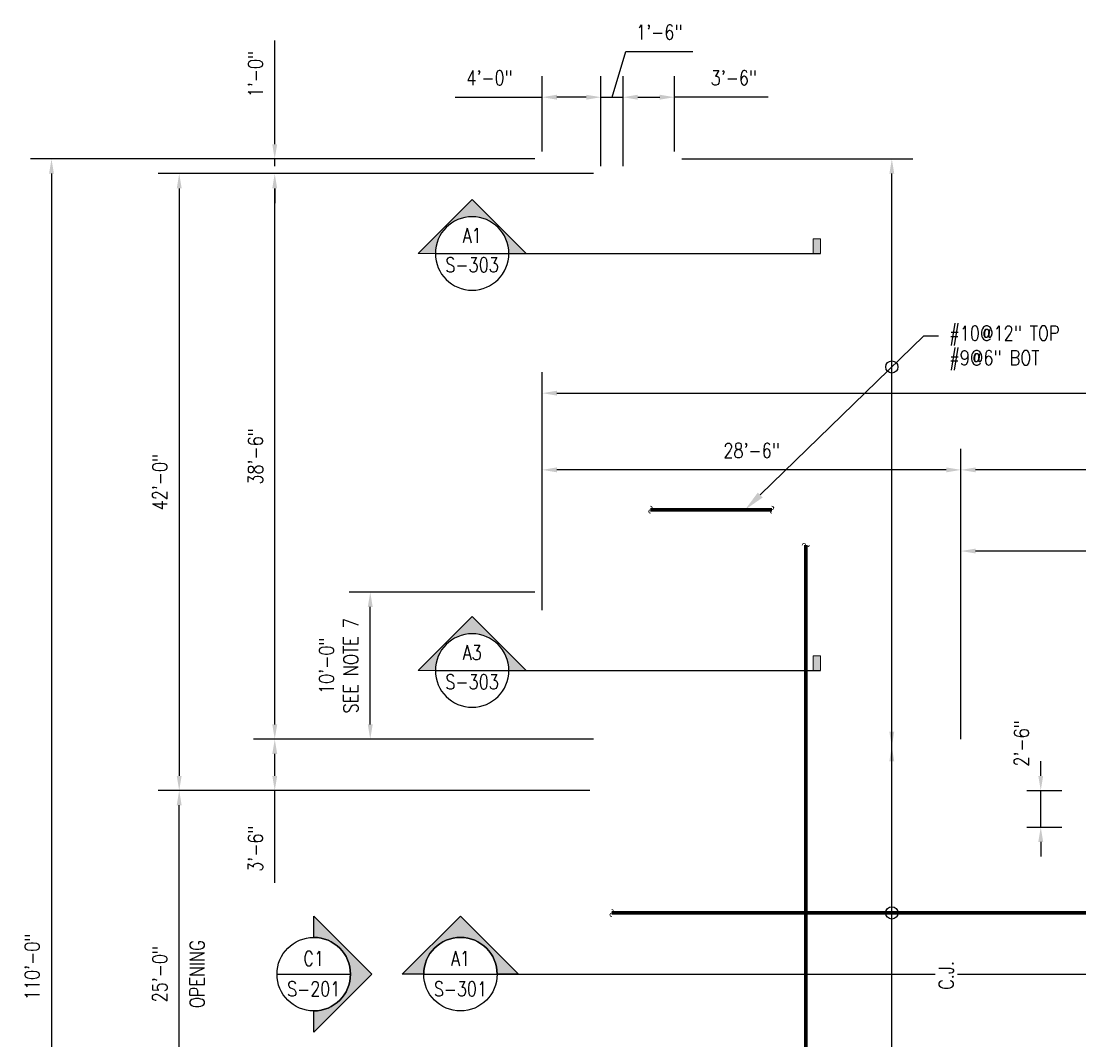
# Model space of a CAD drawing. Header units: inches. Extents: x -15987 to 28301, y -790 to 779.
# Tile 2 of 6: x -426 to 438, y -54 to 779. Entities that reach past the tile are written whole.
import ezdxf
from ezdxf import colors
from ezdxf.entities.mleader import LeaderData, LeaderLine
from ezdxf.enums import TextEntityAlignment as Align
from ezdxf.math import Vec2, Vec3

# ---------------------------------------------------------------- set-up
doc = ezdxf.new("R2010")
doc.units = ezdxf.units.IN
doc.header["$MEASUREMENT"] = 0
doc.layers.add('S-ANNO-DIMS', color=1, linetype='Continuous')
doc.layers.add('S-ANNO-TEXT', color=2, linetype='Continuous')
doc.layers.add('S-ANNO-SYMB', color=2, linetype='Continuous', lineweight=25)
doc.layers.add('S-SLAB-RBAR', color=4, linetype='Continuous', lineweight=70)
doc.styles.add('Annotative', font='romans.shx', dxfattribs={"width": 0.8, "height": 0.125})
doc.styles.add('Arial', font='romans.shx', dxfattribs={"width": 0.8})
doc.styles.add('HDRSTD', font='romans.shx', dxfattribs={"height": 3})
doc.styles.add('ROMANS', font='ROMANS.shx', dxfattribs={"width": 0.8})
doc.dimstyles.new('Annotative', dxfattribs={"dimscale": 0, "dimtxt": 0.125, "dimasz": 0.125, "dimexe": 0.179688, "dimexo": 0.0625, "dimgap": 0.09, "dimtad": 1, "dimdec": 3, "dimzin": 3, "dimdsep": 46, "dimlunit": 4, "dimtxsty": 'Annotative', "dimcen": 0.09, "dimclrt": 2, "dimazin": 2, "dimtfac": 1, "dimtdec": 3, "dimtmove": 1, "dimatfit": 3, "dimfxl": 1, "dimtfill": 1, "dimfrac": 2, "dimtolj": 1, "dimtzin": 0, "dimarcsym": 0})

# ---------------------------------------------------------------- blocks, each defined once
blk = doc.blocks.new('*D10')
at = {"layer": 'Defpoints', "color": 0, "transparency": 16777216}
for p in [(0, 666), (-400.78, -654), (0, -654)]:
    blk.add_point(p, dxfattribs=at)
at = {"layer": 'S-ANNO-DIMS', "color": 0, "lineweight": -2, "transparency": 16777216}
for p, q in [((-6, 666), (-418.03, 666)), ((-400.78, 654), (-400.78, -642)), ((-6, -654), (-418.03, -654))]:
    blk.add_line(p, q, dxfattribs=at)
at = {"layer": 'S-ANNO-DIMS', "color": 0, "transparency": 16777216}
for points in [[(-402.78, 654), (-398.78, 654), (-400.78, 666)], [(-402.78, -642), (-398.78, -642), (-400.78, -654)]]:
    blk.add_solid(points, dxfattribs=at)
at = {"layer": 'S-ANNO-DIMS', "color": 2, "transparency": 16777216, "insert": (-416.57, 6), "char_height": 12, "attachment_point": 5, "rotation": 90, "style": 'Annotative', "bg_fill": 3, "box_fill_scale": 1.25, "bg_fill_color": 256, "bg_fill_true_color": 13158600, "bg_fill_transparency": 0}
blk.add_mtext('\\A1;110\'-0"', dxfattribs=at)
blk = doc.blocks.new('*U14')
at = {"lineweight": -3}
h = blk.add_hatch(color=256, dxfattribs=at)
edge = h.paths.add_edge_path()
edge.add_line((0, 0.3125), (0, 0.4947))
edge.add_line((0, 0.4947), (0.4947, 0))
edge.add_line((0.4947, 0), (0, -0.4947))
edge.add_line((0, -0.4947), (0, -0.3125))
edge.add_arc((0, 0), 0.3125, 270, 450)
for p, q in [((0.4947, 0), (0, 0.4947)), ((-0.3125, 0), (0.3125, 0)), ((0, -0.4947), (0.4947, 0))]:
    blk.add_line(p, q, dxfattribs=at)
at = {"lineweight": -3, "flags": 128}
blk.add_lwpolyline([(0, 0.3125), (0, 0.4947), (0.4947, 0), (0, -0.4947), (0, -0.3125, 1), (0, 0.3125)], format="xyb", close=True, dxfattribs=at)
blk.add_lwpolyline([(-0.3125, 0.0156), (-0.3125, 0.0156)], dxfattribs=at)
blk.add_lwpolyline([(-0.3125, 0.0156), (-0.3125, 0.0156)], dxfattribs=at)
at = {"lineweight": -3}
blk.add_circle((0, 0), 0.3125, dxfattribs=at)
at = {"linetype": 'Continuous', "lineweight": -3, "style": 'Arial'}
blk.add_attdef('X#', text='', height=0.0938, dxfattribs=at).set_placement((0, 0.0469), align=Align.BOTTOM_CENTER)
blk.add_attdef('X-###', text='', height=0.0938, dxfattribs=at).set_placement((0, -0.0469), align=Align.TOP_CENTER)
blk = doc.blocks.new('*D18')
at = {"layer": 'Defpoints', "color": 0, "transparency": 16777216}
for p in [(342, 412), (948, 264), (342, 186)]:
    blk.add_point(p, dxfattribs=at)
at = {"layer": 'S-ANNO-DIMS', "color": 0, "lineweight": -2, "transparency": 16777216}
for p, q in [((342, 192), (342, 429.25)), ((948, 270), (948, 429.25)), ((936, 412), (354, 412))]:
    blk.add_line(p, q, dxfattribs=at)
at = {"layer": 'S-ANNO-DIMS', "color": 0, "transparency": 16777216}
for points in [[(354, 414), (354, 410), (342, 412)], [(936, 414), (936, 410), (948, 412)]]:
    blk.add_solid(points, dxfattribs=at)
at = {"layer": 'S-ANNO-DIMS', "color": 2, "transparency": 16777216, "insert": (645, 427.78), "char_height": 12, "attachment_point": 5, "style": 'Annotative', "bg_fill": 3, "box_fill_scale": 1.25, "bg_fill_color": 256, "bg_fill_true_color": 13158600, "bg_fill_transparency": 0}
blk.add_mtext('\\A1;50\'-6"', dxfattribs=at)
blk = doc.blocks.new('*D19')
at = {"layer": 'Defpoints', "color": 0, "transparency": 16777216}
for p in [(0, 412), (0, 291.33), (342, 186)]:
    blk.add_point(p, dxfattribs=at)
at = {"layer": 'S-ANNO-DIMS', "color": 0, "lineweight": -2, "transparency": 16777216}
for p, q in [((0, 297.33), (0, 429.25)), ((342, 192), (342, 429.25)), ((330, 412), (12, 412))]:
    blk.add_line(p, q, dxfattribs=at)
at = {"layer": 'S-ANNO-DIMS', "color": 0, "transparency": 16777216}
for points in [[(12, 414), (12, 410), (0, 412)], [(330, 414), (330, 410), (342, 412)]]:
    blk.add_solid(points, dxfattribs=at)
at = {"layer": 'S-ANNO-DIMS', "color": 2, "transparency": 16777216, "insert": (171, 427.78), "char_height": 12, "attachment_point": 5, "style": 'Annotative', "bg_fill": 3, "box_fill_scale": 1.25, "bg_fill_color": 256, "bg_fill_true_color": 13158600, "bg_fill_transparency": 0}
blk.add_mtext('\\A1;28\'-6"', dxfattribs=at)
blk = doc.blocks.new('*D20')
at = {"layer": 'Defpoints', "color": 0, "transparency": 16777216}
for p in [(1182, 474.67), (0, 343.83), (1182, 264)]:
    blk.add_point(p, dxfattribs=at)
at = {"layer": 'S-ANNO-DIMS', "color": 0, "lineweight": -2, "transparency": 16777216}
for p, q in [((0, 349.83), (0, 491.92)), ((1182, 270), (1182, 491.92)), ((12, 474.67), (1170, 474.67))]:
    blk.add_line(p, q, dxfattribs=at)
at = {"layer": 'S-ANNO-DIMS', "color": 0, "transparency": 16777216}
for points in [[(12, 476.67), (12, 472.67), (0, 474.67)], [(1170, 476.67), (1170, 472.67), (1182, 474.67)]]:
    blk.add_solid(points, dxfattribs=at)
at = {"layer": 'S-ANNO-DIMS', "color": 2, "transparency": 16777216, "insert": (591, 490.45), "char_height": 12, "attachment_point": 5, "style": 'Annotative', "bg_fill": 3, "box_fill_scale": 1.25, "bg_fill_color": 256, "bg_fill_true_color": 13158600, "bg_fill_transparency": 0}
blk.add_mtext('\\A1;98\'-6"', dxfattribs=at)
blk = doc.blocks.new('*D21')
at = {"layer": 'Defpoints', "color": 0, "transparency": 16777216}
for p in [(0, 716.47), (0, 666), (48, 654)]:
    blk.add_point(p, dxfattribs=at)
at = {"layer": 'S-ANNO-DIMS', "color": 0, "lineweight": -2, "transparency": 16777216}
for p, q in [((0, 672), (0, 733.72)), ((48, 660), (48, 733.72)), ((-71.15, 716.47), (0, 716.47)), ((36, 716.47), (12, 716.47))]:
    blk.add_line(p, q, dxfattribs=at)
at = {"layer": 'S-ANNO-DIMS', "color": 0, "transparency": 16777216}
for points in [[(12, 718.47), (12, 714.47), (0, 716.47)], [(36, 718.47), (36, 714.47), (48, 716.47)]]:
    blk.add_solid(points, dxfattribs=at)
at = {"layer": 'S-ANNO-DIMS', "color": 2, "transparency": 16777216, "insert": (-43.08, 732.25), "char_height": 12, "attachment_point": 5, "style": 'Annotative', "bg_fill": 3, "box_fill_scale": 1.25, "bg_fill_color": 256, "bg_fill_true_color": 13158600, "bg_fill_transparency": 0}
blk.add_mtext('\\A1;4\'-0"', dxfattribs=at)
blk = doc.blocks.new('*D22')
at = {"layer": 'Defpoints', "color": 0, "transparency": 16777216}
for p in [(66, 716.47), (48, 654), (66, 654)]:
    blk.add_point(p, dxfattribs=at)
at = {"layer": 'S-ANNO-DIMS', "color": 0, "lineweight": -2, "transparency": 16777216}
for p, q in [((57, 716.47), (68.21, 753.82)), ((68.21, 753.82), (122.97, 753.82)), ((48, 660), (48, 733.72)), ((66, 660), (66, 733.72)), ((36, 716.47), (24, 716.47)), ((48, 716.47), (66, 716.47)), ((48, 716.47), (66, 716.47)), ((78, 716.47), (90, 716.47))]:
    blk.add_line(p, q, dxfattribs=at)
at = {"layer": 'S-ANNO-DIMS', "color": 0, "transparency": 16777216}
for points in [[(36, 718.47), (36, 714.47), (48, 716.47)], [(78, 718.47), (78, 714.47), (66, 716.47)]]:
    blk.add_solid(points, dxfattribs=at)
at = {"layer": 'S-ANNO-DIMS', "color": 2, "transparency": 16777216, "insert": (95.59, 769.6), "char_height": 12, "attachment_point": 5, "style": 'Annotative', "bg_fill": 3, "box_fill_scale": 1.25, "bg_fill_color": 256, "bg_fill_true_color": 13158600, "bg_fill_transparency": 0}
blk.add_mtext('\\A1;1\'-6"', dxfattribs=at)
blk = doc.blocks.new('*D23')
at = {"layer": 'Defpoints', "color": 0, "transparency": 16777216}
for p in [(108, 716.47), (108, 666), (66, 654)]:
    blk.add_point(p, dxfattribs=at)
at = {"layer": 'S-ANNO-DIMS', "color": 0, "lineweight": -2, "transparency": 16777216}
for p, q in [((66, 660), (66, 733.72)), ((108, 672), (108, 733.72)), ((78, 716.47), (96, 716.47)), ((184.54, 716.47), (108, 716.47))]:
    blk.add_line(p, q, dxfattribs=at)
at = {"layer": 'S-ANNO-DIMS', "color": 0, "transparency": 16777216}
for points in [[(78, 718.47), (78, 714.47), (66, 716.47)], [(96, 718.47), (96, 714.47), (108, 716.47)]]:
    blk.add_solid(points, dxfattribs=at)
at = {"layer": 'S-ANNO-DIMS', "color": 2, "transparency": 16777216, "insert": (156.47, 732.25), "char_height": 12, "attachment_point": 5, "style": 'Annotative', "bg_fill": 3, "box_fill_scale": 1.25, "bg_fill_color": 256, "bg_fill_true_color": 13158600, "bg_fill_transparency": 0}
blk.add_mtext('\\A1;3\'-6"', dxfattribs=at)
blk = doc.blocks.new('*D24')
at = {"layer": 'Defpoints', "color": 0, "transparency": 16777216}
for p in [(-296.48, 150), (45, 150), (48, -150)]:
    blk.add_point(p, dxfattribs=at)
at = {"layer": 'S-ANNO-DIMS', "color": 0, "lineweight": -2, "transparency": 16777216}
for p, q in [((39, 150), (-313.73, 150)), ((-296.48, -138), (-296.48, 138)), ((42, -150), (-313.73, -150))]:
    blk.add_line(p, q, dxfattribs=at)
at = {"layer": 'S-ANNO-DIMS', "color": 0, "transparency": 16777216}
for points in [[(-298.48, 138), (-294.48, 138), (-296.48, 150)], [(-298.48, -138), (-294.48, -138), (-296.48, -150)]]:
    blk.add_solid(points, dxfattribs=at)
at = {"layer": 'S-ANNO-DIMS', "color": 2, "transparency": 16777216, "char_height": 12, "attachment_point": 5, "rotation": 90, "style": 'Annotative', "bg_fill": 3, "box_fill_scale": 1.25, "bg_fill_color": 256, "bg_fill_true_color": 13158600, "bg_fill_transparency": 0}
for s, insert in [('\\A1;OPENING', (-281.84, 0)), ('\\A1;25\'-0"', (-312.26, 0))]:
    blk.add_mtext(s, dxfattribs=dict(at, insert=insert))
blk = doc.blocks.new('*D25')
at = {"layer": 'Defpoints', "color": 0, "transparency": 16777216}
for p in [(48, 654), (-296.48, 150), (45, 150)]:
    blk.add_point(p, dxfattribs=at)
at = {"layer": 'S-ANNO-DIMS', "color": 0, "lineweight": -2, "transparency": 16777216}
for p, q in [((42, 654), (-313.73, 654)), ((-296.48, 642), (-296.48, 162)), ((39, 150), (-313.73, 150))]:
    blk.add_line(p, q, dxfattribs=at)
at = {"layer": 'S-ANNO-DIMS', "color": 0, "transparency": 16777216}
for points in [[(-298.48, 642), (-294.48, 642), (-296.48, 654)], [(-298.48, 162), (-294.48, 162), (-296.48, 150)]]:
    blk.add_solid(points, dxfattribs=at)
at = {"layer": 'S-ANNO-DIMS', "color": 2, "transparency": 16777216, "insert": (-312.26, 402), "char_height": 12, "attachment_point": 5, "rotation": 90, "style": 'Annotative', "bg_fill": 3, "box_fill_scale": 1.25, "bg_fill_color": 256, "bg_fill_true_color": 13158600, "bg_fill_transparency": 0}
blk.add_mtext('\\A1;42\'-0"', dxfattribs=at)
blk = doc.blocks.new('*D27')
at = {"layer": 'Defpoints', "color": 0, "transparency": 16777216}
for p in [(-218.46, 192), (48, 192), (45, 150)]:
    blk.add_point(p, dxfattribs=at)
at = {"layer": 'S-ANNO-DIMS', "color": 0, "lineweight": -2, "transparency": 16777216}
for p, q in [((42, 192), (-235.71, 192)), ((-218.46, 162), (-218.46, 180)), ((39, 150), (-235.71, 150)), ((-218.46, 74.51), (-218.46, 150))]:
    blk.add_line(p, q, dxfattribs=at)
at = {"layer": 'S-ANNO-DIMS', "color": 0, "transparency": 16777216}
for points in [[(-220.46, 180), (-216.46, 180), (-218.46, 192)], [(-220.46, 162), (-216.46, 162), (-218.46, 150)]]:
    blk.add_solid(points, dxfattribs=at)
at = {"layer": 'S-ANNO-DIMS', "color": 2, "transparency": 16777216, "insert": (-234.25, 102.58), "char_height": 12, "attachment_point": 5, "rotation": 90, "style": 'Annotative', "bg_fill": 3, "box_fill_scale": 1.25, "bg_fill_color": 256, "bg_fill_true_color": 13158600, "bg_fill_transparency": 0}
blk.add_mtext('\\A1;3\'-6"', dxfattribs=at)
blk = doc.blocks.new('*D28')
at = {"layer": 'Defpoints', "color": 0, "transparency": 16777216}
for p in [(-218.46, 654), (48, 654), (48, 192)]:
    blk.add_point(p, dxfattribs=at)
at = {"layer": 'S-ANNO-DIMS', "color": 0, "lineweight": -2, "transparency": 16777216}
for p, q in [((42, 654), (-235.71, 654)), ((-218.46, 204), (-218.46, 642)), ((42, 192), (-235.71, 192))]:
    blk.add_line(p, q, dxfattribs=at)
at = {"layer": 'S-ANNO-DIMS', "color": 0, "transparency": 16777216}
for points in [[(-220.46, 642), (-216.46, 642), (-218.46, 654)], [(-220.46, 204), (-216.46, 204), (-218.46, 192)]]:
    blk.add_solid(points, dxfattribs=at)
at = {"layer": 'S-ANNO-DIMS', "color": 2, "transparency": 16777216, "insert": (-234.25, 423), "char_height": 12, "attachment_point": 5, "rotation": 90, "style": 'Annotative', "bg_fill": 3, "box_fill_scale": 1.25, "bg_fill_color": 256, "bg_fill_true_color": 13158600, "bg_fill_transparency": 0}
blk.add_mtext('\\A1;38\'-6"', dxfattribs=at)
blk = doc.blocks.new('*D39')
at = {"layer": 'Defpoints', "color": 0, "transparency": 16777216}
for p in [(342, 345.68), (342, 186), (822, 186)]:
    blk.add_point(p, dxfattribs=at)
at = {"layer": 'S-ANNO-DIMS', "color": 0, "lineweight": -2, "transparency": 16777216}
for p, q in [((342, 192), (342, 362.93)), ((822, 192), (822, 362.93)), ((810, 345.68), (354, 345.68))]:
    blk.add_line(p, q, dxfattribs=at)
at = {"layer": 'S-ANNO-DIMS', "color": 0, "transparency": 16777216}
for points in [[(354, 347.68), (354, 343.68), (342, 345.68)], [(810, 347.68), (810, 343.68), (822, 345.68)]]:
    blk.add_solid(points, dxfattribs=at)
at = {"layer": 'S-ANNO-DIMS', "color": 2, "transparency": 16777216, "insert": (582, 361.46), "char_height": 12, "attachment_point": 5, "style": 'Annotative', "bg_fill": 3, "box_fill_scale": 1.25, "bg_fill_color": 256, "bg_fill_true_color": 13158600, "bg_fill_transparency": 0}
blk.add_mtext('\\A1;40\'-0"', dxfattribs=at)
blk = doc.blocks.new('*U13')
at = {"lineweight": -3}
h = blk.add_hatch(color=256, dxfattribs=at)
edge = h.paths.add_edge_path()
edge.add_line((-0.3125, 0), (-0.4947, 0))
edge.add_line((-0.4947, 0), (0, 0.4947))
edge.add_line((0, 0.4947), (0.4947, 0))
edge.add_line((0.4947, 0), (0.3125, 0))
edge.add_arc((0, 0), 0.3125, 0, 180)
for p, q in [((0, 0.4947), (-0.4947, 0)), ((0.4947, 0), (0, 0.4947)), ((-0.3125, 0), (0.3125, 0))]:
    blk.add_line(p, q, dxfattribs=at)
at = {"lineweight": -3, "flags": 128}
blk.add_lwpolyline([(-0.3125, 0), (-0.4947, 0), (0, 0.4947), (0.4947, 0), (0.3125, 0, 1), (-0.3125, 0)], format="xyb", close=True, dxfattribs=at)
blk.add_lwpolyline([(-0.3125, 0.0156), (-0.3125, 0.0156)], dxfattribs=at)
blk.add_lwpolyline([(-0.3125, 0.0156), (-0.3125, 0.0156)], dxfattribs=at)
at = {"lineweight": -3}
blk.add_circle((0, 0), 0.3125, dxfattribs=at)
at = {"linetype": 'Continuous', "lineweight": -3, "style": 'Arial'}
blk.add_attdef('X#', text='', height=0.0938, dxfattribs=at).set_placement((0, 0.0469), align=Align.BOTTOM_CENTER)
blk.add_attdef('X-###', text='', height=0.0938, dxfattribs=at).set_placement((0, -0.0469), align=Align.TOP_CENTER)
blk = doc.blocks.new('*D45')
at = {"layer": 'Defpoints', "color": 0, "transparency": 16777216}
for p in [(-218.46, 666), (0, 666), (48, 654)]:
    blk.add_point(p, dxfattribs=at)
at = {"layer": 'S-ANNO-DIMS', "color": 0, "lineweight": -2, "transparency": 16777216}
for p, q in [((-218.46, 678), (-218.46, 762.73)), ((-6, 666), (-235.71, 666)), ((-218.46, 660), (-218.46, 666)), ((42, 654), (-235.71, 654)), ((-218.46, 642), (-218.46, 630))]:
    blk.add_line(p, q, dxfattribs=at)
at = {"layer": 'S-ANNO-DIMS', "color": 0, "transparency": 16777216}
for points in [[(-220.46, 678), (-216.46, 678), (-218.46, 666)], [(-220.46, 642), (-216.46, 642), (-218.46, 654)]]:
    blk.add_solid(points, dxfattribs=at)
at = {"layer": 'S-ANNO-DIMS', "color": 2, "transparency": 16777216, "insert": (-234.25, 735.35), "char_height": 12, "attachment_point": 5, "rotation": 90, "style": 'Annotative', "bg_fill": 3, "box_fill_scale": 1.25, "bg_fill_color": 256, "bg_fill_true_color": 13158600, "bg_fill_transparency": 0}
blk.add_mtext('\\A1;1\'-0"', dxfattribs=at)
blk = doc.blocks.new('ELEVARROW')
at = {"lineweight": 9}
h = blk.add_hatch(color=256, dxfattribs=at)
edge = h.paths.add_edge_path(flags=0)
edge.add_line((0.4598, 0), (0.3125, 0))
edge.add_arc((0, 0), 0.3125, 360, 540)
edge.add_line((-0.3125, 0), (-0.4598, 0))
edge.add_line((-0.4598, 0), (0, 0.4598))
edge.add_line((0, 0.4598), (0.4598, 0))
at = {"lineweight": 13}
blk.add_lwpolyline([(-0.4598, 0), (-0.3125, 0, -1), (0.3125, 0), (0.4598, 0), (0, 0.4598)], format="xyb", close=True, dxfattribs=at)
blk = doc.blocks.new('Sectrinew')
at = {"lineweight": 9}
blk.add_hatch(color=256, dxfattribs=at).paths.add_polyline_path([(0, 0.125), (0, 0), (-0.0625, 0), (-0.0625, 0.125)], flags=0)
for p, q in [((0, 0.125), (-0.0625, 0.125)), ((-0.0625, 0.125), (-0.0625, 0)), ((0, 0), (0, 0.125)), ((-0.0625, 0), (0, 0))]:
    blk.add_line(p, q, dxfattribs=at)
blk = doc.blocks.new('*U44')
at = {"layer": 'S-ANNO-SYMB'}
for p, q in [((-0.3125, 0), (0.3125, 0)), ((0.3125, 0), (2.9626, 0))]:
    blk.add_line(p, q, dxfattribs=at)
blk.add_ellipse((0, 0), major_axis=(0.221, 0.221), ratio=1, start_param=5.497787, end_param=11.780972, dxfattribs=at)
at = {"layer": 'S-ANNO-SYMB', "zscale": 0.03125}
for name, p in [('ELEVARROW', (0, 0)), ('Sectrinew', (2.9626, 0))]:
    blk.add_blockref(name, p, dxfattribs=at)
at = {"layer": 'S-ANNO-TEXT', "style": 'HDRSTD'}
for tag, p in [('DET_NO', (0, 0.0913)), ('REFSHT', (0, -0.0962))]:
    blk.add_attdef(tag, text='', height=0.1, dxfattribs=at).set_placement(p, align=Align.MIDDLE_CENTER)
blk = doc.blocks.new('*D51')
at = {"layer": 'Defpoints', "color": 0, "transparency": 16777216}
for p in [(108, 666), (285.53, 666), (108, -654)]:
    blk.add_point(p, dxfattribs=at)
at = {"layer": 'S-ANNO-DIMS', "color": 0, "lineweight": -2, "transparency": 16777216}
for p, q in [((114, 666), (302.78, 666)), ((285.53, -642), (285.53, 654)), ((114, -654), (302.78, -654))]:
    blk.add_line(p, q, dxfattribs=at)
at = {"layer": 'S-ANNO-DIMS', "color": 0, "transparency": 16777216}
for points in [[(283.53, 654), (287.53, 654), (285.53, 666)], [(283.53, -642), (287.53, -642), (285.53, -654)]]:
    blk.add_solid(points, dxfattribs=at)
blk = doc.blocks.new('*D54')
at = {"layer": 'Defpoints', "color": 0, "transparency": 16777216}
for p in [(-140.45, 312), (0, 312), (-25.62, 192)]:
    blk.add_point(p, dxfattribs=at)
at = {"layer": 'S-ANNO-DIMS', "color": 0, "lineweight": -2, "transparency": 16777216}
for p, q in [((-6, 312), (-157.7, 312)), ((-140.45, 204), (-140.45, 300)), ((-31.62, 192), (-157.7, 192))]:
    blk.add_line(p, q, dxfattribs=at)
at = {"layer": 'S-ANNO-DIMS', "color": 0, "transparency": 16777216}
for points in [[(-142.45, 300), (-138.45, 300), (-140.45, 312)], [(-142.45, 204), (-138.45, 204), (-140.45, 192)]]:
    blk.add_solid(points, dxfattribs=at)
at = {"layer": 'S-ANNO-DIMS', "color": 2, "transparency": 16777216, "insert": (-166.23, 252), "char_height": 12, "attachment_point": 5, "rotation": 90, "style": 'Annotative', "bg_fill": 3, "box_fill_scale": 1.25, "bg_fill_color": 256, "bg_fill_true_color": 13158600, "bg_fill_transparency": 0}
blk.add_mtext('\\A1;10\'-0"\\PSEE NOTE 7', dxfattribs=at)
blk = doc.blocks.new('*D57')
at = {"layer": 'Defpoints', "color": 0, "transparency": 16777216}
for p in [(389.92, 150), (407.17, 150), (389.92, 120)]:
    blk.add_point(p, dxfattribs=at)
at = {"layer": 'S-ANNO-DIMS', "color": 0, "lineweight": -2, "transparency": 16777216}
for p, q in [((407.17, 162), (407.17, 174)), ((395.92, 150), (424.42, 150)), ((407.17, 120), (407.17, 150)), ((395.92, 120), (424.42, 120)), ((407.17, 108), (407.17, 96))]:
    blk.add_line(p, q, dxfattribs=at)
at = {"layer": 'S-ANNO-DIMS', "color": 0, "transparency": 16777216}
for points in [[(405.17, 162), (409.17, 162), (407.17, 150)], [(405.17, 108), (409.17, 108), (407.17, 120)]]:
    blk.add_solid(points, dxfattribs=at)
at = {"layer": 'S-ANNO-DIMS', "color": 2, "transparency": 16777216, "insert": (391.39, 188.54), "char_height": 12, "attachment_point": 5, "rotation": 90, "style": 'Annotative', "bg_fill": 3, "box_fill_scale": 1.25, "bg_fill_color": 256, "bg_fill_true_color": 13158600, "bg_fill_transparency": 0}
blk.add_mtext('\\A1;2\'-6"', dxfattribs=at)

msp = doc.modelspace()

# ---------------------------------------------------------------- linework, layer by layer
at = {"layer": 'S-ANNO-SYMB', "linetype": 'Continuous', "lineweight": 0}
for centre, start, end in [((56.776, 51.4625), 270, 90), ((56.776, 48.5429), 90, 270)]:
    msp.add_arc(centre, 1.4598, start, end, dxfattribs=at)
at = {"layer": 'S-ANNO-TEXT', "color": 1}
msp.add_circle((285.5288, 50.0027), 5, dxfattribs=at)
at = {"layer": 'S-SLAB-RBAR'}
msp.add_line((56.776, 50.0027), (972, 50.0027), dxfattribs=at)

# ---------------------------------------------------------------- dimensions: what is measured, and where the dimension line sits
at = {"layer": 'S-ANNO-DIMS'}
dim = msp.add_linear_dim(base=(-400.7839, -654), p1=(0, 666), p2=(0, -654), angle=90, dimstyle='Annotative', override={"dimpost": '\\X'}, dxfattribs=at)
dim.commit()
dim.dimension.update_dxf_attribs({"geometry": '*D10', "text_midpoint": (-416.5667, 6)})
dim = msp.add_linear_dim(base=(342, 411.9966), p1=(948, 264), p2=(342, 186), dimstyle='Annotative', override={"dimpost": '\\X'}, dxfattribs=at)
dim.commit()
dim.dimension.update_dxf_attribs({"geometry": '*D18', "text_midpoint": (645, 427.7795)})

# ---------------------------------------------------------------- next in the draw order: block references
at = {"layer": 'S-ANNO-SYMB'}
ref = msp.add_blockref('*U14', (-186.6002, 0), dxfattribs=dict(at, xscale=96, yscale=96, zscale=96))
ref.add_attrib('VIEWNUMBER', 'C1', dxfattribs={"layer": '0', "color": 1, "linetype": 'ByBlock', "lineweight": -2, "transparency": 16777216, "height": 12, "style": 'ROMANS', "width": 0.796875}).set_placement((-186.6002, 3.1573), align=Align.BOTTOM_CENTER)
ref.add_attrib('SHEETNUMBER', 'S-201', dxfattribs={"layer": '0', "color": 1, "linetype": 'ByBlock', "lineweight": -2, "transparency": 16777216, "height": 12, "style": 'ROMANS', "width": 0.796875}).set_placement((-186.6002, -21.6824), align=Align.BOTTOM_CENTER)

# ---------------------------------------------------------------- next in the draw order: dimensions: what is measured, and where the dimension line sits
at = {"layer": 'S-ANNO-DIMS'}
dim = msp.add_linear_dim(base=(0, 716.4686), p1=(48, 654), p2=(0, 666), dimstyle='Annotative', override={"dimpost": '\\X'}, dxfattribs=at)
dim.commit()
dim.dimension.update_dxf_attribs({"geometry": '*D21', "text_midpoint": (-43.0799, 713.5781), "dimtype": 160})
dim = msp.add_linear_dim(base=(0, 411.9966), p1=(342, 186), p2=(0, 291.3291), dimstyle='Annotative', override={"dimpost": '\\X'}, dxfattribs=at)
dim.commit()
dim.dimension.update_dxf_attribs({"geometry": '*D19', "text_midpoint": (171, 427.7795)})

# ---------------------------------------------------------------- next in the draw order: linework, layer by layer
for points in [[(283.5288, 198), (287.5288, 198), (285.5288, 186)], [(283.5288, 174), (287.5288, 174), (285.5288, 186)]]:
    msp.add_solid(points, dxfattribs=at)

# ---------------------------------------------------------------- next in the draw order: dimensions: what is measured, and where the dimension line sits
for base, p1, p2, picture, middle in [((66, 716.4686), (48, 654), (66, 654), '*D22', (76.8459, 769.6043)), ((1182, 474.6667), (0, 343.8306), (1182, 264), '*D20', (591, 490.4495))]:
    dim = msp.add_linear_dim(base=base, p1=p1, p2=p2, dimstyle='Annotative', override={"dimpost": '\\X'}, dxfattribs=at)
    dim.commit()
    dim.dimension.update_dxf_attribs({"geometry": picture, "text_midpoint": middle})
dim = msp.add_linear_dim(base=(-296.4791, 150), p1=(48, -150), p2=(45, 150), angle=90, text='<>\\XOPENING', dimstyle='Annotative', override={"dimpost": '\\X'}, dxfattribs=at)
dim.commit()
dim.dimension.update_dxf_attribs({"geometry": '*D24', "text_midpoint": (-296.4791, 0)})

# ---------------------------------------------------------------- next in the draw order: linework, layer by layer
at = {"layer": 'S-ANNO-SYMB'}
msp.add_line((-36.7944, 0), (1223.2091, 0), dxfattribs=at)
at = {"layer": 'S-ANNO-SYMB', "linetype": 'Continuous', "lineweight": 0}
for centre, start, end in [((88.426, 380.8836), 270, 90), ((187.6499, 380.8836), 270, 90), ((88.426, 377.9639), 90, 270), ((187.6499, 377.9639), 90, 270), ((213.7694, 350.5073), 0, 180), ((216.6891, 350.5073), 180, 0)]:
    msp.add_arc(centre, 1.4598, start, end, dxfattribs=at)
at = {"layer": 'S-ANNO-TEXT', "color": 1}
msp.add_circle((285.5288, 496.0676), 5, dxfattribs=at)
at = {"layer": 'S-SLAB-RBAR'}
for p, q in [((88.426, 379.4237), (187.6499, 379.4237)), ((215.2293, -350.5073), (215.2293, 350.5073))]:
    msp.add_line(p, q, dxfattribs=at)

# ---------------------------------------------------------------- next in the draw order: block references
at = {"layer": 'S-ANNO-SYMB'}
ref = msp.add_blockref('*U13', (-66.7944, 0), dxfattribs=dict(at, xscale=96, yscale=96, zscale=96))
ref.add_attrib('VIEWNUMBER', 'A1', dxfattribs={"layer": '0', "color": 1, "linetype": 'ByBlock', "lineweight": -2, "transparency": 16777216, "height": 12, "style": 'ROMANS', "width": 0.796875}).set_placement((-66.7944, 3.1573), align=Align.BOTTOM_CENTER)
ref.add_attrib('SHEETNUMBER', 'S-301', dxfattribs={"layer": '0', "color": 1, "linetype": 'ByBlock', "lineweight": -2, "transparency": 16777216, "height": 12, "style": 'ROMANS', "width": 0.796875}).set_placement((-66.7944, -21.6824), align=Align.BOTTOM_CENTER)

# ---------------------------------------------------------------- next in the draw order: dimensions: what is measured, and where the dimension line sits
at = {"layer": 'S-ANNO-DIMS'}
dim = msp.add_linear_dim(base=(108, 716.4686), p1=(66, 654), p2=(108, 666), dimstyle='Annotative', override={"dimpost": '\\X'}, dxfattribs=at)
dim.commit()
dim.dimension.update_dxf_attribs({"geometry": '*D23', "text_midpoint": (156.475, 695.3637), "dimtype": 160})
dim = msp.add_linear_dim(base=(-296.4791, 150), p1=(48, 654), p2=(45, 150), angle=90, dimstyle='Annotative', override={"dimpost": '\\X'}, dxfattribs=at)
dim.commit()
dim.dimension.update_dxf_attribs({"geometry": '*D25', "text_midpoint": (-312.262, 402)})
dim = msp.add_linear_dim(base=(342, 345.6814), p1=(822, 186), p2=(342, 186), dimstyle='Annotative', override={"dimpost": '\\X'}, dxfattribs=at)
dim.commit()
dim.dimension.update_dxf_attribs({"geometry": '*D39', "text_midpoint": (582, 361.4643)})

# ---------------------------------------------------------------- next in the draw order: leaders
at = {"layer": 'S-ANNO-TEXT'}
ml = msp.add_multileader_mtext('Standard', dxfattribs=at)
ml.set_content('#10@12" TOP\\P#9@6" BOT', color=2, style='Annotative')
ml.set_leader_properties(color=1)
ml.build(insert=Vec2(0, 0))
ml.multileader.update_dxf_attribs({"dogleg_length": 0.125, "arrow_head_size": 17.28, "scale": 96})
ctx = ml.context
ctx.base_point, ctx.scale, ctx.char_height, ctx.arrow_head_size, ctx.landing_gap_size, ctx.plane_origin = Vec3(323.756, 521.5984), 96, 12, 17.28, 8.64, Vec3(283.504, 427.9337)
notes = []
notes.append((ctx, [(0, (1, 1, 0), (311.756, 521.5984), (1, 0), 12, [(0, [(165.7035, 379.4237)], 0, [])])]))
ctx.mtext.insert, ctx.mtext.flow_direction = Vec3(332.396, 529.5984), 5
for ctx, leaders in notes:
    for number, flags, end, landing, length, lines in leaders:
        leader = LeaderData()
        leader.index, (leader.has_last_leader_line, leader.has_dogleg_vector, leader.attachment_direction) = number, flags
        leader.last_leader_point, leader.dogleg_vector, leader.dogleg_length = Vec3(end), Vec3(landing), length
        for number, points, colour, breaks in lines:
            line = LeaderLine()
            line.index, line.vertices, line.color, line.breaks = number, Vec3.list(points), colors.encode_raw_color(colour), breaks
            leader.lines.append(line)
        ctx.leaders.append(leader)

# ---------------------------------------------------------------- next in the draw order: texts
at = {"layer": 'S-ANNO-DIMS', "color": 2, "insert": (330, -1.0787), "char_height": 12, "attachment_point": 5, "rotation": 90, "style": 'Annotative', "bg_fill": 3, "box_fill_scale": 1.25, "bg_fill_color": 256, "bg_fill_true_color": 13158600, "bg_fill_transparency": 0}
msp.add_mtext('\\A1;C.J.', dxfattribs=at)

# ---------------------------------------------------------------- next in the draw order: dimensions: what is measured, and where the dimension line sits
at = {"layer": 'S-ANNO-DIMS'}
dim = msp.add_linear_dim(base=(285.5288, 666), p1=(108, -654), p2=(108, 666), angle=270, text=' ', dimstyle='Annotative', override={"dimpost": '\\X'}, dxfattribs=at)
dim.commit()
dim.dimension.update_dxf_attribs({"geometry": '*D51', "text_midpoint": (285.5288, 66.3261), "dimtype": 160})
for base, p1, p2, picture, middle in [((407.1686, 150), (389.9186, 120), (389.9186, 150), '*D57', (407.1686, 188.5409)), ((-218.4632, 192), (45, 150), (48, 192), '*D27', (-230.148, 102.576))]:
    dim = msp.add_linear_dim(base=base, p1=p1, p2=p2, angle=90, dimstyle='Annotative', override={"dimpost": '\\X'}, dxfattribs=at)
    dim.commit()
    dim.dimension.update_dxf_attribs({"geometry": picture, "text_midpoint": middle, "dimtype": 160})

# ---------------------------------------------------------------- next in the draw order: dimensions: what is measured, and where the dimension line sits
dim = msp.add_linear_dim(base=(-218.4632, 654), p1=(48, 192), p2=(48, 654), angle=90, dimstyle='Annotative', override={"dimpost": '\\X'}, dxfattribs=at)
dim.commit()
dim.dimension.update_dxf_attribs({"geometry": '*D28', "text_midpoint": (-234.2461, 423)})

# ---------------------------------------------------------------- next in the draw order: dimensions: what is measured, and where the dimension line sits
dim = msp.add_linear_dim(base=(-218.4632, 666), p1=(48, 654), p2=(0, 666), angle=90, dimstyle='Annotative', override={"dimpost": '\\X', "dimtmove": 0}, dxfattribs=at)
dim.commit()
dim.dimension.update_dxf_attribs({"geometry": '*D45', "text_midpoint": (-218.4632, 735.3521), "dimtype": 160})
dim = msp.add_linear_dim(base=(-140.4473, 312), p1=(-25.6168, 192), p2=(0, 312), angle=90, text='<>\\PSEE NOTE 7', dimstyle='Annotative', override={"dimpost": '\\X'}, dxfattribs=at)
dim.commit()
dim.dimension.update_dxf_attribs({"geometry": '*D54', "text_midpoint": (-166.2302, 252)})

# ---------------------------------------------------------------- next in the draw order: block references
at = {"layer": 'S-ANNO-SYMB'}
ref = msp.add_blockref('*U44', (-57.2453, 588.7856), dxfattribs=dict(at, xscale=96, yscale=96, zscale=96))
ref.add_attrib('REFSHT', 'S-303', dxfattribs={"layer": '0', "color": 1, "height": 12, "style": 'Annotative', "width": 0.800781}).set_placement((-57.2453, 579.5547), align=Align.MIDDLE_CENTER)
ref.add_attrib('DET_NO', 'A1', dxfattribs={"layer": '0', "color": 1, "height": 12, "style": 'Annotative', "width": 0.800781}).set_placement((-57.2453, 597.5477), align=Align.CENTER)
ref = msp.add_blockref('*U44', (-57.2453, 248.0707), dxfattribs=dict(at, xscale=96, yscale=96, zscale=96))
ref.add_attrib('REFSHT', 'S-303', dxfattribs={"layer": '0', "color": 1, "height": 12, "style": 'Annotative', "width": 0.800781}).set_placement((-57.2453, 238.8398), align=Align.MIDDLE_CENTER)
ref.add_attrib('DET_NO', 'A3', dxfattribs={"layer": '0', "color": 1, "height": 12, "style": 'Annotative', "width": 0.800781}).set_placement((-57.2453, 256.8328), align=Align.CENTER)

doc.saveas('drawing.dxf')
